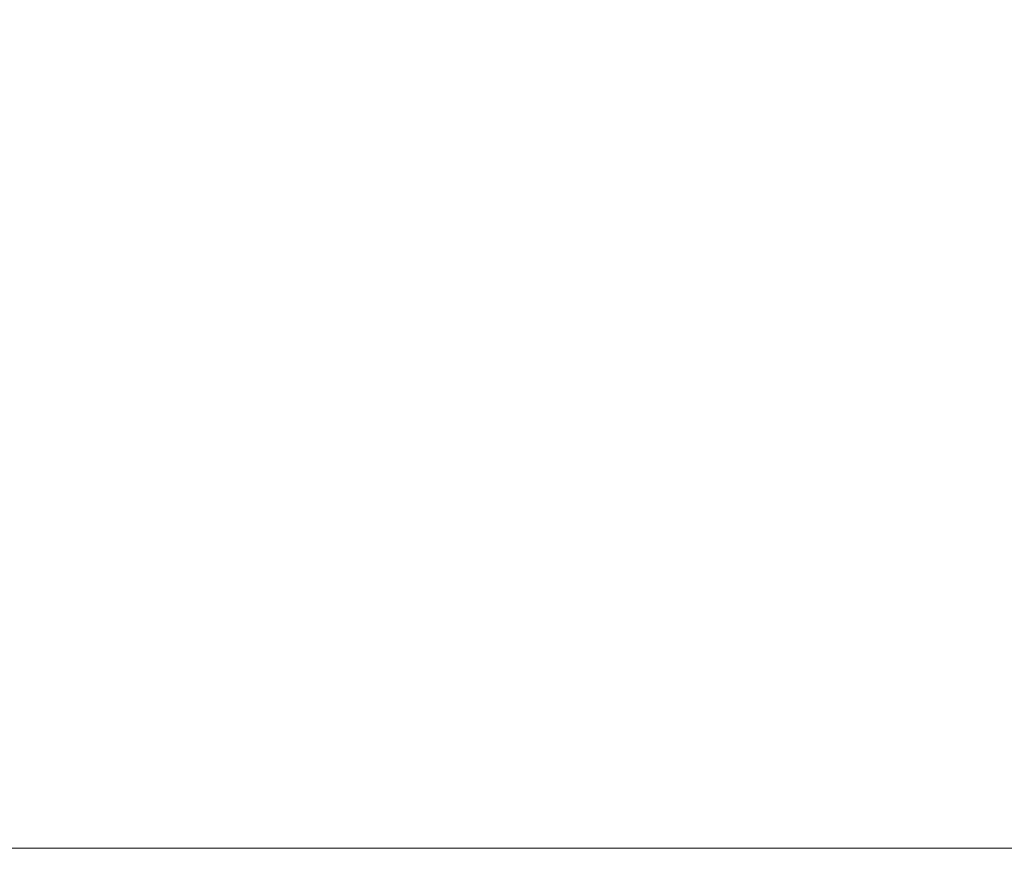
# Model space of a CAD drawing. Header units: millimetres. Extents: x -37445 to 120667, y -123620 to 254214.
# Tile 139 of 219: x 7754 to 7825, y -87082 to -87020. Entities that reach past the tile are written whole.
import ezdxf
from ezdxf import colors
from ezdxf.entities.mleader import LeaderData, LeaderLine
from ezdxf.math import Vec2, Vec3

# ---------------------------------------------------------------- set-up
doc = ezdxf.new("R2010")
doc.units = ezdxf.units.MM
doc.linetypes.add('xref_ACAD-LSN_dyspozytornia_PW_rzuty_12$0$DASHED', pattern=[19.05, 12.7, -6.35])
doc.layers.add('Inwentaryzacja$0$Leszno_dyspozytornia_inwentaryzacja$0$Inwentarka_opis', color=7, linetype='Continuous')
for name, color, linetype, lineweight in [('xref', 8, 'Continuous', 13), ('xref_ACAD-LSN_dyspozytornia_PW_rzuty_12$0$A widok wyżej', 8, 'xref_ACAD-LSN_dyspozytornia_PW_rzuty_12$0$DASHED', 9), ('xref_ACAD-LSN_dyspozytornia_PW_rzuty_12$0$A-Glaz', 8, 'Continuous', 9)]:
    doc.layers.add(name, color=color, linetype=linetype, lineweight=lineweight)
doc.styles.add('Inwentaryzacja$0$Leszno_dyspozytornia_inwentaryzacja$0$Standard', font='arial.ttf')

# ---------------------------------------------------------------- blocks, each defined once
blk = doc.blocks.new('xref_ACAD-LSN_dyspozytornia_PW_rzuty_12')
at = {"layer": 'xref_ACAD-LSN_dyspozytornia_PW_rzuty_12$0$A widok wyżej', "linetype": 'xref_ACAD-LSN_dyspozytornia_PW_rzuty_12$0$DASHED', "lineweight": 9, "ltscale": 0.2}
blk.add_line((68249.6845, 81981.2203), (68072.6845, 81981.2203), dxfattribs=at)
at = {"layer": 'xref_ACAD-LSN_dyspozytornia_PW_rzuty_12$0$A-Glaz', "linetype": 'Continuous', "lineweight": 9}
blk.add_line((68249.6845, 81981.2203), (68072.6845, 81981.2203), dxfattribs=at)

msp = doc.modelspace()

# ---------------------------------------------------------------- block references
at = {"layer": 'xref', "xscale": 10, "yscale": 10, "zscale": 10}
msp.add_blockref('xref_ACAD-LSN_dyspozytornia_PW_rzuty_12', (-674616.845, -906892.203), dxfattribs=at)

# ---------------------------------------------------------------- next in the draw order: leaders
at = {"layer": 'Inwentaryzacja$0$Leszno_dyspozytornia_inwentaryzacja$0$Inwentarka_opis', "lineweight": 9}
ml = msp.add_multileader_mtext('Standard', dxfattribs=at)
ml.set_content('3ż', color=256, style='Inwentaryzacja$0$Leszno_dyspozytornia_inwentaryzacja$0$Standard')
ml.set_leader_properties(color=256)
ml.build(insert=Vec2(0, 0))
ml.multileader.update_dxf_attribs({"dogleg_length": 4, "arrow_head_size": 50})
ctx = ml.context
ctx.base_point, ctx.char_height, ctx.arrow_head_size, ctx.landing_gap_size, ctx.plane_origin = Vec3(2352.294, -92744.083), 125, 50, 15, Vec3(61483.619, 133495.098)
notes = []
notes.append((ctx, [(0, (0, 0, 0), (0, 0), (1, 0), 1, [])]))
ctx.mtext.insert, ctx.mtext.width = Vec3(2367.294, -92680.52), 5456.68534
for ctx, leaders in notes:
    for number, flags, end, landing, length, lines in leaders:
        leader = LeaderData()
        leader.index, (leader.has_last_leader_line, leader.has_dogleg_vector, leader.attachment_direction) = number, flags
        leader.last_leader_point, leader.dogleg_vector, leader.dogleg_length = Vec3(end), Vec3(landing), length
        for number, points, colour, breaks in lines:
            line = LeaderLine()
            line.index, line.vertices, line.color, line.breaks = number, Vec3.list(points), colors.encode_raw_color(colour), breaks
            leader.lines.append(line)
        ctx.leaders.append(leader)

doc.saveas('drawing.dxf')
